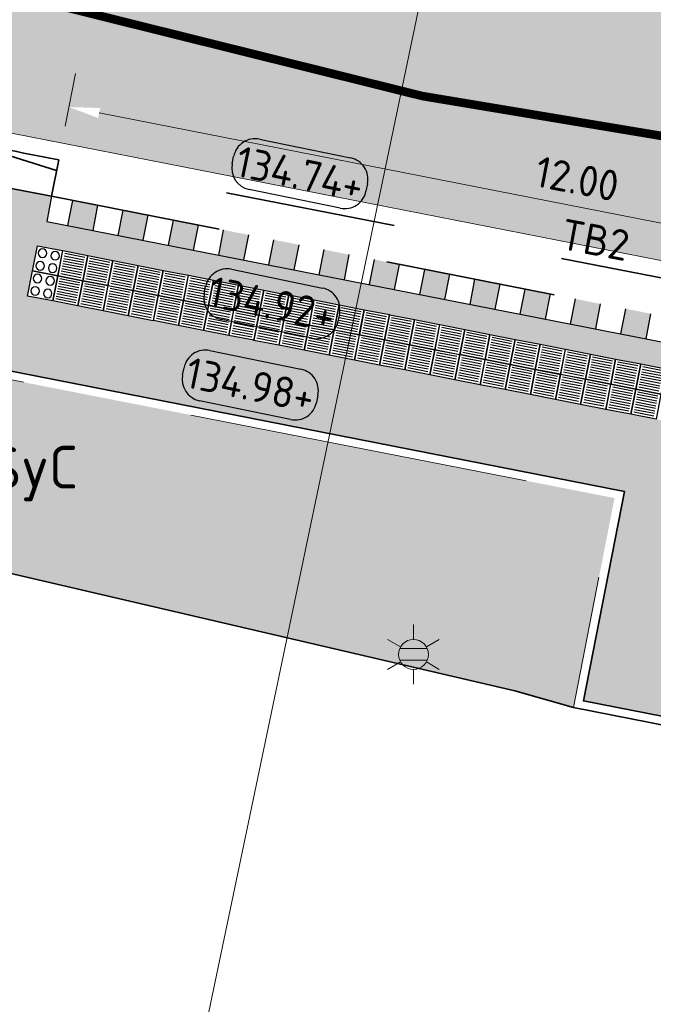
# Model space of a CAD drawing. Header units: metres. Extents: x 191748 to 192615, y 309710 to 310028.
# Tile 44 of 76: x 192114 to 192122, y 309798 to 309809. Entities that reach past the tile are written whole.
import ezdxf
from ezdxf.enums import TextEntityAlignment as Align

# ---------------------------------------------------------------- set-up
doc = ezdxf.new("R2010")
doc.units = ezdxf.units.M
for name, pattern in [('VH-BUSHALTEBAND-SO', [4, 2, -2]), ('VH-OPSLUITBAND-SO', [10, 4, -2, 2, -2]), ('VH-OPSLUITBAND_100X200', [16, 8, -2, 4, -2]), ('VW-1-1_STREEP', [2, 1, -1]), ('VW-11_STREEP', [2, 1, -1])]:
    doc.linetypes.add(name, pattern=pattern)
for name, color, linetype, lineweight in [('B-ME-IE-MEUBILAIR_WEGMEUBILAIR_LICHTMAST-S', 7, 'Continuous', 13), ('N-WE-GR-BEPLANTING-A', 92, 'Continuous', 9), ('N-WE-IE-MEUBILAIR-S-200', 7, 'Continuous', 25), ('N-WE-VH-KANTLAAG 2 STREKS-G', 170, 'Continuous', 18), ('N-WE-VH-KANTOPSLUITING_BUSHALTEBAND-G', 30, 'VH-BUSHALTEBAND-SO', 35), ('N-WE-VH-KANTOPSLUITING_OPSLUITBAND_80X200 VOORKANT-G', 1, 'Continuous', 35), ('N-WE-VH-KANTOPSLUITING_OPSLUITBAND_80X200-G', 5, 'VH-OPSLUITBAND-SO', 18), ('N-WE-VH-KANTOPSLUITING_TEKST-T', 7, 'VH-OPSLUITBAND_100X200', 35), ('N-WE-VH-KANTVERHARDING-G', 5, 'Continuous', 35), ('N-WE-VH-OPENVERHARDING_STRAATBAKSTEEN_ROOD-A', 13, 'Continuous', 9), ('N-WE-VH-VERHARDING_ASFALT-A', 253, 'Continuous', 9), ('N-WE-VH-VERKEERSTEGEL-S', 6, 'Continuous', 25), ('X-XX-AL-DWARSPROFIEL-S-200', 3, 'Continuous', 18), ('X-XX-AL-HOOGTELABEL-S', 7, 'Continuous', 25), ('X-XX-AL-MAATVOERING-M', 6, 'Continuous', 18)]:
    doc.layers.add(name, color=color, linetype=linetype, lineweight=lineweight)
for name, color, linetype, lineweight, true_color in [('N-WE-GR-BEPLANTING-T', 7, 'Continuous', 9, 0x224517), ('N-WE-VH-GESLOTENVERHARDING_ASFALT_COATING_ROOD-A', 7, 'Continuous', 9, 0xf2beba), ('N-WE-VW-MARKERING_LANGS_STREEP_11-G', 7, 'VW-11_STREEP', 13, 0xf7f7f7)]:
    doc.layers.add(name, color=color, linetype=linetype, lineweight=lineweight, true_color=true_color)
doc.styles.add('NLCS-ISO', font='NLCS-ISO.ttf')
doc.styles.add('NLCS-ISO-ANNOTATIVE-T18', font='NLCS-ISO.ttf', dxfattribs={"height": 1.8})
doc.styles.add('NLCS-ISO-M200-T18', font='NLCS-ISO.ttf', dxfattribs={"height": 0.36})
doc.styles.add('NLCS-ISO-M200-T25', font='NLCS-ISO.ttf', dxfattribs={"height": 0.5})
doc.styles.get("Standard").update_dxf_attribs({"font": 'arial.ttf'})
doc.dimstyles.new('NLCS-M200-T18-PIJL_L2_H2', dxfattribs={"dimscale": 0.2, "dimtxt": 2.5, "dimasz": 1.8, "dimexe": 2, "dimexo": 2, "dimgap": 0.7, "dimtad": 1, "dimzin": 0, "dimdsep": 46, "dimtxsty": 'NLCS-ISO-M200-T18', "dimcen": 0, "dimdle": 2, "dimclrd": 256, "dimclre": 256, "dimclrt": 7, "dimazin": 0, "dimtfac": 1, "dimtdec": 3, "dimtofl": 0, "dimtmove": 0, "dimatfit": 3, "dimfxl": 2, "dimfxlon": 1, "dimtfillclr": 256, "dimtolj": 1, "dimtzin": 0, "dimlwd": -1, "dimlwe": -1, "dimarcsym": 0})

# ---------------------------------------------------------------- blocks, each defined once
blk = doc.blocks.new('*U85')
blk.add_line((52.978, 0), (-76.754, 0))
for tag, p in [('A500', (-74.254, 6.5)), ('B500', (50.478, 6.5))]:
    blk.add_attdef(tag, text='', height=3.5, rotation=0).set_placement(p, align=Align.CENTER)
blk = doc.blocks.new('*D122')
at = {"layer": 'defpoints', "color": 0, "transparency": 16777216}
for p in [(192114.688, 309807.846), (192126.587, 309806.155), (192126.467, 309805.538)]:
    blk.add_point(p, dxfattribs=at)
at = {"layer": 'X-XX-AL-MAATVOERING-M', "transparency": 16777216}
for p, q in [((192114.765, 309808.238), (192114.886, 309808.855)), ((192115.162, 309808.394), (192126.234, 309806.224)), ((192126.543, 309805.93), (192126.664, 309806.547))]:
    blk.add_line(p, q, dxfattribs=at)
for points in [[(192115.174, 309808.452), (192115.15, 309808.335), (192114.809, 309808.463)], [(192126.246, 309806.283), (192126.223, 309806.165), (192126.587, 309806.155)]]:
    blk.add_solid(points, dxfattribs=at)
at = {"layer": 'X-XX-AL-MAATVOERING-M', "color": 7, "transparency": 16777216, "insert": (192120.76, 309807.623), "char_height": 0.36, "attachment_point": 5, "rotation": 348.9137, "style": 'NLCS-ISO-M200-T18'}
blk.add_mtext('\\A1;12.00', dxfattribs=at)
blk = doc.blocks.new('TEKST TB')
at = {"layer": 'N-WE-VH-KANTOPSLUITING_TEKST-T', "style": 'NLCS-ISO'}
blk.add_attdef('TEKST_TROTTOIRBANDEN', text='', height=0.36, rotation=0.3407, dxfattribs=at).set_placement((0, 0), align=Align.BOTTOM_CENTER)
blk = doc.blocks.new('SAL-HOOGTE-WEGPEIL-200-SO')
for p, q in [((-0.545, 0.302), (0.545, 0.302)), ((-0.8, -0.043), (-0.8, 0.043)), ((0.8, 0.047), (0.8, -0.043)), ((0.545, -0.298), (-0.545, -0.298))]:
    blk.add_line(p, q)
for centre, start, end in [((-0.545, 0.047), 90, 180), ((0.545, 0.047), 360, 90), ((-0.545, -0.043), 180, 270), ((0.545, -0.043), 270, 0)]:
    blk.add_arc(centre, 0.255, start, end)
at = {"style": 'NLCS-ISO'}
blk.add_attdef('HOOGTE', text='', height=0.36, dxfattribs=at).set_placement((0, 0.002), align=Align.MIDDLE_CENTER)
blk = doc.blocks.new('B-SIE-WEG_LICHTMAST-SO')
at = {"color": 0, "linetype": 'ByBlock', "lineweight": -2}
for points in [[(0, 0.875), (0, 1.75)], [(-0.758, 0.437), (-1.516, 0.875)], [(0.758, 0.437), (1.516, 0.875)], [(-0.804, 0.346), (0.804, 0.346)], [(-0.758, -0.438), (-1.516, -0.875)], [(-0.804, -0.346), (0.804, -0.346)], [(0.758, -0.438), (1.516, -0.875)], [(0, -0.875), (0, -1.75)]]:
    blk.add_lwpolyline(points, dxfattribs=at)
blk.add_circle((0, 0), 0.875, dxfattribs=at)
at = {"color": 0, "linetype": 'ByBlock', "lineweight": -2, "style": 'NLCS-ISO-ANNOTATIVE-T18'}
blk.add_attdef('SYMBOOL', (2.5, -2.5), '', height=1.8, dxfattribs=at)
blk = doc.blocks.new('SVH-VERKEERSTEGEL_300X300_GELEIDETEGEL')
at = {"flags": 128}
for points in [[(0.12, -0.03), (-0.12, -0.03)], [(0.12, -0.06), (-0.12, -0.06)], [(0.12, -0.09), (-0.12, -0.09)], [(0.12, -0.12), (-0.12, -0.12)], [(0.12, -0.15), (-0.12, -0.15)], [(0.12, -0.18), (-0.12, -0.18)], [(0.12, -0.21), (-0.12, -0.21)], [(0.12, -0.24), (-0.12, -0.24)], [(0.12, -0.27), (-0.12, -0.27)]]:
    blk.add_lwpolyline(points, dxfattribs=at)
blk.add_3dface([(-0.15, -0.3), (0.15, -0.3), (0.15, 0), (-0.15, 0)])
blk = doc.blocks.new('SVH-VERKEERSTEGEL_300X300_NOPPENTEGEL')
for centre in [(-0.075, -0.075), (0.075, -0.075), (-0.075, -0.225), (0.075, -0.225)]:
    blk.add_circle(centre, 0.05)
blk.add_3dface([(-0.15, -0.3), (0.15, -0.3), (0.15, 0), (-0.15, 0)])

msp = doc.modelspace()

# ---------------------------------------------------------------- hatches: boundary and pattern name
at = {"layer": 'N-WE-GR-BEPLANTING-A'}
h = msp.add_hatch(dxfattribs=at)
h.set_pattern_fill('AGR-BEPLANTING_SOORT_02', color=256, scale=0.04, pattern_type=2)
h.set_pattern_definition([(60, (192108.2448, 309806.69641), (-0.0866026, 0.1499999), [0.0577352, -0.11547]), (60, (192108.2448, 309806.79641), (-0.0866026, 0.1499999), [0.0577352, -0.11547]), (300, (192108.2448, 309806.79641), (0.173205, 1e-07), [0.0577352, -0.11547])])
edge = h.paths.add_edge_path()
edge.add_line((192128.66, 309799.939), (192146.557, 309802.175))
edge.add_arc((192142.768, 309904.204), 102.1, 269.10176, 272.12629, ccw=False)
edge.add_arc((192141.985, 309854.211), 52.1, 267.2818, 269.1018, ccw=False)
edge.add_arc((192146.016, 309939.115), 137.1, 262.40466, 267.28178, ccw=False)
edge.add_line((192127.894, 309803.218), (192127.292, 309800.143))
edge.add_line((192127.292, 309800.143), (192128.66, 309799.939))
edge = h.paths.add_edge_path()
edge.add_line((192107.655, 309804.998), (192108.929, 309804.288))
edge.add_line((192108.929, 309804.288), (192109.903, 309803.99))
edge.add_line((192109.903, 309803.99), (192114.865, 309802.831))
edge.add_line((192114.865, 309802.831), (192120.032, 309801.63))
edge.add_line((192120.032, 309801.63), (192120.717, 309801.432))
edge.add_line((192120.717, 309801.432), (192121.198, 309803.885))
edge.add_line((192121.198, 309803.885), (192111.917, 309805.704))
edge.add_arc((192146.016, 309939.115), 137.7, 254.0798, 255.66271, ccw=False)
edge.add_line((192108.245, 309806.696), (192107.751, 309804.971))
edge.add_line((192107.751, 309804.971), (192107.655, 309804.998))
at = {"layer": 'N-WE-IE-MEUBILAIR-S-200'}
h = msp.add_hatch(color=256, dxfattribs=at)
h.dxf.hatch_style = 1
h.paths.add_polyline_path([(192115.144, 309807.313), (192114.85, 309807.371), (192114.792, 309807.076), (192115.086, 309807.019)])
h = msp.add_hatch(color=256, dxfattribs=at)
h.dxf.hatch_style = 1
h.paths.add_polyline_path([(192115.733, 309807.198), (192115.438, 309807.255), (192115.381, 309806.961), (192115.675, 309806.903)])
h = msp.add_hatch(color=256, dxfattribs=at)
h.dxf.hatch_style = 1
h.paths.add_polyline_path([(192116.322, 309807.082), (192116.027, 309807.14), (192115.969, 309806.846), (192116.264, 309806.788)])
h = msp.add_hatch(color=256, dxfattribs=at)
h.dxf.hatch_style = 1
h.paths.add_polyline_path([(192116.91, 309806.967), (192116.616, 309807.025), (192116.558, 309806.73), (192116.853, 309806.673)])
h = msp.add_hatch(color=256, dxfattribs=at)
h.dxf.hatch_style = 1
h.paths.add_polyline_path([(192117.499, 309806.852), (192117.205, 309806.909), (192117.147, 309806.615), (192117.441, 309806.557)])
h = msp.add_hatch(color=256, dxfattribs=at)
h.dxf.hatch_style = 1
h.paths.add_polyline_path([(192118.088, 309806.736), (192117.794, 309806.794), (192117.736, 309806.5), (192118.03, 309806.442)])
h = msp.add_hatch(color=256, dxfattribs=at)
h.dxf.hatch_style = 1
h.paths.add_polyline_path([(192118.677, 309806.621), (192118.382, 309806.679), (192118.325, 309806.384), (192118.619, 309806.326)])
h = msp.add_hatch(color=256, dxfattribs=at)
h.dxf.hatch_style = 1
h.paths.add_polyline_path([(192119.266, 309806.506), (192118.971, 309806.563), (192118.913, 309806.269), (192119.208, 309806.211)])
h = msp.add_hatch(color=256, dxfattribs=at)
h.dxf.hatch_style = 1
h.paths.add_polyline_path([(192119.854, 309806.39), (192119.56, 309806.448), (192119.502, 309806.153), (192119.797, 309806.096)])
h = msp.add_hatch(color=256, dxfattribs=at)
h.dxf.hatch_style = 1
h.paths.add_polyline_path([(192120.443, 309806.275), (192120.149, 309806.332), (192120.091, 309806.038), (192120.385, 309805.98)])
h = msp.add_hatch(color=256, dxfattribs=at)
h.dxf.hatch_style = 1
h.paths.add_polyline_path([(192121.032, 309806.159), (192120.738, 309806.217), (192120.68, 309805.923), (192120.974, 309805.865)])
h = msp.add_hatch(color=256, dxfattribs=at)
h.dxf.hatch_style = 1
h.paths.add_polyline_path([(192121.621, 309806.044), (192121.326, 309806.102), (192121.269, 309805.807), (192121.563, 309805.75)])
at = {"layer": 'N-WE-VH-GESLOTENVERHARDING_ASFALT_COATING_ROOD-A'}
h = msp.add_hatch(color=256, dxfattribs=at)
h.dxf.hatch_style = 1
edge = h.paths.add_edge_path()
edge.add_line((192051.077, 309808.42), (192057.081, 309758.809))
edge.add_line((192057.081, 309758.809), (192058.565, 309759.03))
edge.add_line((192058.565, 309759.03), (192052.556, 309808.686))
edge.add_arc((192068.738, 309810.645), 16.3, 172.7372, 186.9001, ccw=False)
edge.add_arc((192042.946, 309813.932), 9.7, 352.7372, 353.5587)
edge.add_arc((192068.743, 309810.639), 16.307, 122.8539, 172.2315, ccw=False)
edge.add_arc((192069.418, 309809.214), 17.871, 94.6804, 122.1924, ccw=False)
edge.add_arc((192068.807, 309807.063), 19.981, 86.8557, 92.4307, ccw=False)
edge.add_arc((192068.725, 309810.757), 16.3, 69.284, 85.8548, ccw=False)
edge.add_line((192074.49, 309826.003), (192099.641, 309816.491))
edge.add_arc((192146.016, 309939.115), 131.1, 249.28399, 267.2877)
edge.add_line((192139.812, 309808.162), (192141.248, 309808.116))
edge.add_arc((192142.768, 309904.204), 96.1, 269.09368, 300.03446)
edge.add_line((192190.869, 309821.008), (192194.57, 309823.091))
edge.add_line((192194.57, 309823.091), (192208.723, 309831.276))
edge.add_arc((192084.121, 310046.741), 248.9, 300.04045, 303.12843)
edge.add_arc((192208.29, 309856.473), 21.7, 303.1284, 319.3354)
edge.add_line((192224.75, 309842.333), (192225.649, 309843.379))
edge.add_arc((192239.53, 309831.455), 18.3, 125.1354, 139.3354, ccw=False)
edge.add_line((192228.998, 309846.42), (192235.16, 309850.757))
edge.add_line((192235.16, 309850.757), (192236.487, 309851.77))
edge.add_arc((192229.127, 309861.017), 11.818, 308.518, 324.8071)
edge.add_line((192238.785, 309854.206), (192239.331, 309854.955))
edge.add_arc((192239.756, 309855.102), 0.45, 142.4943, 199.0614, ccw=False)
edge.add_arc((192266.609, 309834.492), 34.3, 127.17, 142.4943, ccw=False)
edge.add_line((192245.886, 309861.824), (192247.005, 309862.638))
edge.add_line((192247.005, 309862.638), (192247.855, 309863.23))
edge.add_line((192247.855, 309863.23), (192254.056, 309867.549))
edge.add_line((192254.056, 309867.549), (192254.17, 309867.385))
edge.add_line((192254.17, 309867.385), (192255.709, 309868.457))
edge.add_line((192255.709, 309868.457), (192254.566, 309870.098))
edge.add_line((192254.566, 309870.098), (192247.473, 309865.157))
edge.add_line((192247.473, 309865.157), (192247.587, 309864.993))
edge.add_line((192247.587, 309864.993), (192246.09, 309863.951))
edge.add_arc((192266.609, 309834.492), 35.9, 124.8586, 145.9196)
edge.add_arc((192228.427, 309860.325), 10.2, 305.1354, 325.9196, ccw=False)
edge.add_line((192234.297, 309851.983), (192228.135, 309847.647))
edge.add_arc((192239.53, 309831.455), 19.8, 125.1354, 139.3354)
edge.add_line((192224.511, 309844.357), (192223.612, 309843.31))
edge.add_arc((192208.29, 309856.473), 20.2, 303.1284, 319.3354, ccw=False)
edge.add_arc((192084.121, 310046.741), 247.4, 300.04045, 303.12843, ccw=False)
edge.add_line((192207.972, 309832.574), (192193.827, 309824.394))
edge.add_line((192193.827, 309824.394), (192190.125, 309822.311))
edge.add_arc((192142.768, 309904.204), 94.6, 295.48448, 300.03974, ccw=False)
edge.add_line((192183.472, 309818.809), (192183.019, 309818.594))
edge.add_arc((192142.768, 309904.204), 94.6, 287.24802, 295.18112, ccw=False)
edge.add_line((192170.818, 309813.859), (192159.143, 309811.032))
edge.add_arc((192142.768, 309904.204), 94.6, 269.09854, 279.96746, ccw=False)
edge.add_arc((192141.985, 309854.211), 44.6, 267.2784, 269.0949, ccw=False)
edge.add_arc((192146.016, 309939.115), 129.6, 249.28399, 267.28061, ccw=False)
edge.add_line((192100.171, 309817.894), (192075.021, 309827.406))
edge.add_arc((192068.725, 309810.757), 17.8, 69.284, 123.0926)
edge.add_arc((192054.529, 309832.539), 8.2, 292.5779, 303.0926, ccw=False)
edge.add_arc((192068.725, 309810.757), 18, 127.8613, 168.1941)
edge.add_arc((192042.92, 309813.942), 8.2, -7.0373, 3.4774, ccw=False)
edge.add_arc((192068.725, 309810.757), 17.8, 172.9628, 187.5439)
edge.add_line((192051.079, 309808.42), (192051.077, 309808.42))
h = msp.add_hatch(color=256, dxfattribs=at)
h.dxf.hatch_style = 1
edge = h.paths.add_edge_path()
edge.add_arc((192244.024, 309849.036), 0.45, 230.4225, 287.3484)
edge.add_arc((192233.69, 309881.27), 34.3, 287.771, 307.17)
edge.add_arc((192233.69, 309881.27), 34.3, 307.17, 315.9919)
edge.add_arc((192266.849, 309849.244), 11.8, 120.7355, 136.0055, ccw=False)
edge.add_line((192260.818, 309859.386), (192261.678, 309859.897))
edge.add_line((192261.678, 309859.897), (192261.575, 309860.069))
edge.add_line((192261.575, 309860.069), (192270.857, 309865.588))
edge.add_line((192270.857, 309865.588), (192271.624, 309864.299))
edge.add_line((192271.624, 309864.299), (192262.946, 309859.139))
edge.add_arc((192268.057, 309850.544), 10, 120.7355, 138.2014)
edge.add_arc((192233.69, 309881.27), 36.1, 289.3638, 318.2014, ccw=False)
edge.add_line((192245.659, 309847.212), (192245.596, 309847.402))
edge.add_line((192245.596, 309847.402), (192244.648, 309847.083))
edge.add_arc((192233.684, 309881.291), 35.922, 284.3695, 287.7706, ccw=False)
edge.add_arc((192245.13, 309836.612), 10.2, 104.3695, 123.94)
edge.add_arc((192258.139, 309817.282), 33.5, 123.94, 125.1354)
edge.add_line((192238.86, 309844.678), (192233.058, 309840.595))
edge.add_arc((192221.663, 309856.788), 19.8, 291.263, 305.1354, ccw=False)
edge.add_line((192228.843, 309838.336), (192227.059, 309837.641))
edge.add_arc((192234.384, 309818.816), 20.2, 111.263, 123.3955)
edge.add_line((192223.266, 309835.681), (192220.685, 309834.002))
edge.add_line((192220.685, 309834.002), (192219.843, 309833.464))
edge.add_arc((192084.121, 310046.741), 252.8, 300.04045, 302.47111, ccw=False)
edge.add_line((192210.675, 309827.899), (192196.531, 309819.72))
edge.add_line((192196.531, 309819.72), (192192.83, 309817.637))
edge.add_arc((192142.768, 309904.204), 100, 298.66235, 300.04045, ccw=False)
edge.add_line((192190.733, 309816.458), (192190.637, 309816.634))
edge.add_arc((192142.769, 309904.203), 99.798, 269.10162, 298.66272, ccw=False)
edge.add_arc((192141.985, 309854.211), 49.8, 267.2818, 269.1018, ccw=False)
edge.add_arc((192146.016, 309939.115), 134.8, 262.09822, 267.28178, ccw=False)
edge.add_line((192127.484, 309805.595), (192126.5, 309805.735))
edge.add_line((192126.5, 309805.735), (192113.751, 309808.233))
edge.add_arc((192146.016, 309939.115), 134.8, 255.72876, 256.15163, ccw=False)
edge.add_arc((192146.016, 309939.115), 134.8, 249.28399, 255.72876, ccw=False)
edge.add_line((192098.332, 309813.03), (192078.806, 309820.415))
edge.add_line((192078.806, 309820.415), (192078.203, 309820.643))
edge.add_arc((192072.685, 309806.051), 15.6, 69.284, 186.6212)
edge.add_line((192057.189, 309804.253), (192058.171, 309795.795))
edge.add_line((192058.171, 309795.795), (192059.856, 309781.274))
edge.add_arc((192556.72, 309838.949), 500.2, 186.62117, 188.21936)
edge.add_line((192061.658, 309767.439), (192062.842, 309759.668))
edge.add_line((192062.842, 309759.668), (192061.298, 309759.437))
edge.add_line((192061.298, 309759.437), (192060.173, 309767.225))
edge.add_arc((192556.72, 309838.949), 501.7, 186.62117, 188.21936, ccw=False)
edge.add_line((192058.366, 309781.101), (192056.681, 309795.623))
edge.add_line((192056.681, 309795.623), (192055.699, 309804.08))
edge.add_arc((192072.685, 309806.051), 17.1, 69.284, 186.6212, ccw=False)
edge.add_line((192078.734, 309822.046), (192079.337, 309821.818))
edge.add_line((192079.337, 309821.818), (192080.191, 309821.495))
edge.add_line((192080.191, 309821.495), (192098.863, 309814.433))
edge.add_arc((192146.016, 309939.115), 133.3, 249.28399, 256.13562)
edge.add_arc((192146.016, 309939.115), 133.3, 256.13562, 261.69136)
edge.add_arc((192146.016, 309939.115), 133.3, 261.69136, 267.28178)
edge.add_arc((192141.985, 309854.211), 48.3, 267.2818, 269.1018)
edge.add_arc((192142.768, 309904.204), 98.3, 269.10176, 300.04626)
edge.add_line((192191.987, 309819.114), (192195.688, 309821.196))
edge.add_line((192195.688, 309821.196), (192209.824, 309829.371))
edge.add_arc((192084.121, 310046.741), 251.1, 300.04045, 303.19854)
edge.add_arc((192233.49, 309818.468), 21.7, 111.263, 123.1985, ccw=False)
edge.add_line((192225.621, 309838.691), (192228.299, 309839.733))
edge.add_arc((192221.663, 309856.788), 18.3, 291.263, 305.1354)
edge.add_line((192232.195, 309841.822), (192237.996, 309845.905))
edge.add_arc((192258.139, 309817.282), 35, 123.94, 125.1354, ccw=False)
edge.add_line((192238.598, 309846.319), (192239.785, 309847.083))
edge.add_arc((192246.078, 309836.866), 12, 105.5882, 121.6285, ccw=False)
edge.add_line((192242.853, 309848.424), (192243.738, 309848.689))
at = {"layer": 'N-WE-VH-OPENVERHARDING_STRAATBAKSTEEN_ROOD-A'}
h = msp.add_hatch(dxfattribs=at)
h.set_pattern_fill('AVH-SBS_WAALFORMAAT_HALFST', color=256, scale=2, angle=90, pattern_type=2)
h.set_pattern_definition([(78.91374, (192121.26869, 309805.80732), (-0.0981339, 0.01922866), []), (168.9137, (192121.3456, 309806.19986), (-0.076915, -0.392536), [0.1, -0.1]), (168.9137, (192121.209, 309806.02282), (-0.076915, -0.392536), [0.1, -0.1]), (78.9137, (192121.25808, 309806.0132), (-0.1962678, 0.0384573), [0, -0.4, 0, 0, 0]), (78.9137, (192121.1984, 309806.2287), (-0.1962678, 0.0384573), [0, -0.4, 0, 0, 0])])
h.paths.add_polyline_path([(192126.216, 309804.532), (192126.1, 309803.943), (192115.796, 309805.962), (192114.324, 309806.251), (192114.439, 309806.84)])
edge = h.paths.add_edge_path()
edge.add_line((192127.814, 309803.329), (192128.054, 309805.114))
edge.add_arc((192146.254, 309941.68), 137.774, 262.14667, 262.40878, ccw=False)
edge.add_line((192127.429, 309805.199), (192127.397, 309804.966))
edge.add_line((192127.397, 309804.966), (192126.383, 309805.111))
edge.add_line((192126.383, 309805.111), (192126.331, 309805.121))
edge.add_line((192126.331, 309805.121), (192126.274, 309804.827))
edge.add_line((192126.274, 309804.827), (192114.547, 309807.124))
edge.add_line((192114.547, 309807.124), (192114.604, 309807.419))
edge.add_line((192114.604, 309807.419), (192113.623, 309807.611))
edge.add_line((192113.623, 309807.611), (192113.664, 309807.825))
edge.add_line((192113.664, 309807.825), (192113.656, 309807.845))
edge.add_arc((192138.509, 309910.838), 105.949, 253.73571, 256.43305, ccw=False)
edge.add_line((192108.836, 309809.128), (192108.176, 309806.82))
edge.add_arc((192146.016, 309939.115), 137.6, 254.03819, 255.66153)
edge.add_line((192111.939, 309805.801), (192121.315, 309803.964))
edge.add_line((192121.315, 309803.964), (192120.834, 309801.511))
edge.add_line((192120.834, 309801.511), (192127.213, 309800.261))
edge.add_line((192127.213, 309800.261), (192127.814, 309803.329))
at = {"layer": 'N-WE-VH-VERHARDING_ASFALT-A'}
h = msp.add_hatch(color=256, dxfattribs=at)
h.dxf.hatch_style = 1
h.paths.add_polyline_path([(192191.979, 309819.109), (192195.68, 309821.191), (192194.578, 309823.096), (192190.877, 309821.013, -0.034904), (192178.837, 309815.13, -0.100441), (192141.262, 309808.116, -0.007941), (192139.798, 309808.162, -0.078692), (192099.641, 309816.491), (192081.175, 309823.475), (192080.957, 309823.557), (192080.186, 309821.497), (192095.353, 309815.761), (192098.863, 309814.433, 0.078692), (192139.694, 309805.965, 0.007941), (192141.227, 309805.916, 0.019174), (192148.762, 309806.087, 0.116345)])

# ---------------------------------------------------------------- linework, layer by layer
at = {"layer": 'N-WE-IE-MEUBILAIR-S-200'}
for points in [[(192114.604, 309807.419), (192114.547, 309807.124), (192126.274, 309804.827), (192126.331, 309805.121)], [(192114.85, 309807.371), (192114.792, 309807.076)], [(192115.144, 309807.313), (192115.086, 309807.019)], [(192115.438, 309807.255), (192115.381, 309806.961)], [(192115.733, 309807.198), (192115.675, 309806.903)], [(192116.027, 309807.14), (192115.969, 309806.846)], [(192116.322, 309807.082), (192116.264, 309806.788)], [(192116.616, 309807.025), (192116.558, 309806.73)], [(192116.91, 309806.967), (192116.853, 309806.673)], [(192117.205, 309806.909), (192117.147, 309806.615)], [(192117.499, 309806.852), (192117.441, 309806.557)], [(192117.794, 309806.794), (192117.736, 309806.5)], [(192118.088, 309806.736), (192118.03, 309806.442)], [(192118.382, 309806.679), (192118.325, 309806.384)], [(192118.677, 309806.621), (192118.619, 309806.326)], [(192118.971, 309806.563), (192118.913, 309806.269)], [(192119.266, 309806.506), (192119.208, 309806.211)], [(192119.56, 309806.448), (192119.502, 309806.153)], [(192119.854, 309806.39), (192119.797, 309806.096)], [(192120.149, 309806.332), (192120.091, 309806.038)], [(192120.443, 309806.275), (192120.385, 309805.98)], [(192120.738, 309806.217), (192120.68, 309805.923)], [(192121.032, 309806.159), (192120.974, 309805.865)], [(192121.326, 309806.102), (192121.269, 309805.807)], [(192121.621, 309806.044), (192121.563, 309805.75)]]:
    msp.add_lwpolyline(points, dxfattribs=at)
at = {"layer": 'N-WE-VH-KANTLAAG 2 STREKS-G'}
msp.add_lwpolyline([(192190.733, 309816.458), (192190.637, 309816.634, -0.110257), (192148.853, 309804.59, -0.019174), (192141.204, 309804.417, -0.007941), (192139.623, 309804.467, -0.022621), (192127.484, 309805.595, -0.001843), (192126.5, 309805.735), (192113.751, 309808.233, -0.001845), (192112.786, 309808.475, -0.028128), (192098.332, 309813.03), (192094.822, 309814.358), (192078.806, 309820.415), (192078.203, 309820.643, 0.561961), (192057.189, 309804.253), (192058.171, 309795.795), (192058.369, 309795.819)], format="xyb", dxfattribs=at)
at = {"layer": 'N-WE-VH-KANTOPSLUITING_BUSHALTEBAND-G', "linetype": 'ByBlock'}
msp.add_lwpolyline([(192114.664, 309807.722), (192113.703, 309808.019)], dxfattribs=at)
for points in [[(192114.688, 309807.846, -0.001852), (192113.707, 309808.038, -0.001852)], [(192114.604, 309807.419, -0.001843), (192113.621, 309807.612, -0.001852)]]:
    msp.add_lwpolyline(points, format="xyb", dxfattribs=at)
at = {"layer": 'N-WE-VH-KANTOPSLUITING_BUSHALTEBAND-G'}
msp.add_lwpolyline([(192126.467, 309805.538), (192114.688, 309807.846), (192114.604, 309807.419), (192126.383, 309805.111)], dxfattribs=at)
at = {"layer": 'N-WE-VH-KANTOPSLUITING_OPSLUITBAND_80X200 VOORKANT-G'}
msp.add_lwpolyline([(192196.124, 309812.997), (192189.277, 309813.424, -0.103478), (192148.987, 309802.394, -0.019174), (192141.169, 309802.217, -0.007941), (192139.519, 309802.269, -0.021455), (192127.814, 309803.329), (192127.213, 309800.261), (192120.834, 309801.511), (192121.315, 309803.964), (192111.939, 309805.801, -0.007083), (192108.176, 309806.82), (192107.655, 309804.998), (192107.751, 309804.971)], format="xyb", dxfattribs=at)
at = {"layer": 'N-WE-VH-KANTOPSLUITING_OPSLUITBAND_80X200-G', "flags": 128}
msp.add_lwpolyline([(192107.751, 309804.971), (192108.245, 309806.696, 0.006907), (192111.917, 309805.704), (192121.198, 309803.885), (192120.717, 309801.432), (192127.292, 309800.143), (192127.894, 309803.218, 0.021284), (192139.514, 309802.169, 0.007941), (192141.168, 309802.117, 0.019174), (192148.994, 309802.294, 0.10341), (192189.298, 309813.323), (192196.118, 309812.897)], format="xyb", dxfattribs=at)
at = {"layer": 'N-WE-VH-KANTVERHARDING-G'}
msp.add_lwpolyline([(192146.565, 309802.175), (192146.207, 309802.131), (192128.66, 309799.939), (192127.292, 309800.143), (192120.717, 309801.432), (192120.032, 309801.63), (192109.698, 309804.032), (192109.698, 309804.032), (192108.929, 309804.288), (192107.655, 309804.998), (192104.57, 309806.66), (192100.212, 309808.995), (192099.246, 309809.451)], dxfattribs=at)
at = {"layer": 'N-WE-VW-MARKERING_LANGS_STREEP_11-G', "linetype": 'VW-1-1_STREEP', "ltscale": 5, "flags": 128}
for points in [[(192067.959, 309827.026, 0.1, 0.1, -0.025302), (192069.618, 309827.021, 0.1, 0.1, -0.077122), (192074.539, 309825.984, 0.1, 0.1, 0), (192081.175, 309823.475, 0.1, 0.1, 0), (192099.641, 309816.491, 0.1, 0.1, 0.078692), (192139.798, 309808.162, 0.1, 0.1, 0.007941), (192141.262, 309808.116, 0.1, 0.1, 0.100441), (192178.837, 309815.13, 0.1, 0.1, 0.034904), (192190.877, 309821.013, 0.1, 0.1, 0), (192194.578, 309823.096, 0.1, 0.1, 0), (192208.723, 309831.276, 0.1, 0.1, 0.013475), (192220.149, 309838.301, 0.1, 0.1, 0.070835), (192224.75, 309842.333, 0.1, 0.1, 0), (192225.649, 309843.379, 0.1, 0.1, -0.062039), (192228.998, 309846.42, 0.1, 0.1, 0), (192234.773, 309850.484, 0.1, 0.1, 0.015303), (192236.487, 309851.77, 0, 0, 0)], [(192069.253, 309822.804, 0.1, 0.1, -0.141841), (192078.734, 309822.046, 0.1, 0.1, 0), (192095.353, 309815.761, 0.1, 0.1, 0), (192098.863, 309814.433, 0.1, 0.1, 0.078692), (192139.694, 309805.965, 0.1, 0.1, 0.007941), (192141.227, 309805.916, 0.1, 0.1, 0.019174), (192148.762, 309806.087, 0.1, 0.1, 0.116345), (192191.979, 309819.109, 0.1, 0.1, 0), (192195.68, 309821.191, 0.1, 0.1, 0), (192209.824, 309829.371, 0.1, 0.1, 0.013781), (192221.609, 309836.626, 0.1, 0.1, -0.052126), (192225.621, 309838.691, 0.1, 0.1, 0), (192228.299, 309839.733, 0.1, 0.1, 0.060604), (192232.195, 309841.822, 0.1, 0.1, 0), (192237.996, 309845.905, 0.1, 0.1, -0.015303), (192239.785, 309847.083, 0, 0, 0)]]:
    msp.add_lwpolyline(points, format="xyseb", dxfattribs=at)

# ---------------------------------------------------------------- block references
at = {"layer": 'B-ME-IE-MEUBILAIR_WEGMEUBILAIR_LICHTMAST-S', "xscale": 0.2, "yscale": 0.2, "zscale": 0.2}
msp.add_blockref('B-SIE-WEG_LICHTMAST-SO', (192118.843, 309802.055), dxfattribs=at)
at = {"layer": 'N-WE-VH-KANTOPSLUITING_TEKST-T', "rotation": 348.9137438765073}
msp.add_blockref('TEKST TB', (192120.917, 309806.625), dxfattribs=at).add_auto_attribs({'TEKST_TROTTOIRBANDEN': 'TB2'})
at = {"layer": 'N-WE-VH-VERKEERSTEGEL-S', "xscale": -1}
for name, p, rotation in [('SVH-VERKEERSTEGEL_300X300_NOPPENTEGEL', (192114.705, 309806.635), 258.9137438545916), ('SVH-VERKEERSTEGEL_300X300_GELEIDETEGEL', (192114.824, 309806.459), 168.9137438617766), ('SVH-VERKEERSTEGEL_300X300_GELEIDETEGEL', (192115.118, 309806.401), 168.9137438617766), ('SVH-VERKEERSTEGEL_300X300_GELEIDETEGEL', (192115.412, 309806.343), 168.9137438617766), ('SVH-VERKEERSTEGEL_300X300_GELEIDETEGEL', (192115.707, 309806.286), 168.9137438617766), ('SVH-VERKEERSTEGEL_300X300_NOPPENTEGEL', (192114.647, 309806.34), 258.9137438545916), ('SVH-VERKEERSTEGEL_300X300_GELEIDETEGEL', (192114.766, 309806.164), 168.9137438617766), ('SVH-VERKEERSTEGEL_300X300_GELEIDETEGEL', (192116.001, 309806.228), 168.9137438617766), ('SVH-VERKEERSTEGEL_300X300_GELEIDETEGEL', (192116.296, 309806.17), 168.9137438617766), ('SVH-VERKEERSTEGEL_300X300_GELEIDETEGEL', (192115.06, 309806.107), 168.9137438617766), ('SVH-VERKEERSTEGEL_300X300_GELEIDETEGEL', (192115.355, 309806.049), 168.9137438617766), ('SVH-VERKEERSTEGEL_300X300_GELEIDETEGEL', (192116.59, 309806.113), 168.9137438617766), ('SVH-VERKEERSTEGEL_300X300_GELEIDETEGEL', (192116.884, 309806.055), 168.9137438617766), ('SVH-VERKEERSTEGEL_300X300_GELEIDETEGEL', (192115.649, 309805.991), 168.9137438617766), ('SVH-VERKEERSTEGEL_300X300_GELEIDETEGEL', (192115.944, 309805.934), 168.9137438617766), ('SVH-VERKEERSTEGEL_300X300_GELEIDETEGEL', (192117.179, 309805.997), 168.9137438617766), ('SVH-VERKEERSTEGEL_300X300_GELEIDETEGEL', (192117.473, 309805.94), 168.9137438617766), ('SVH-VERKEERSTEGEL_300X300_GELEIDETEGEL', (192116.238, 309805.876), 168.9137438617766), ('SVH-VERKEERSTEGEL_300X300_GELEIDETEGEL', (192116.532, 309805.818), 168.9137438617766), ('SVH-VERKEERSTEGEL_300X300_GELEIDETEGEL', (192117.768, 309805.882), 168.9137438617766), ('SVH-VERKEERSTEGEL_300X300_GELEIDETEGEL', (192118.062, 309805.824), 168.9137438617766), ('SVH-VERKEERSTEGEL_300X300_GELEIDETEGEL', (192116.827, 309805.761), 168.9137438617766), ('SVH-VERKEERSTEGEL_300X300_GELEIDETEGEL', (192117.121, 309805.703), 168.9137438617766), ('SVH-VERKEERSTEGEL_300X300_GELEIDETEGEL', (192118.356, 309805.767), 168.9137438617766), ('SVH-VERKEERSTEGEL_300X300_GELEIDETEGEL', (192118.651, 309805.709), 168.9137438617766), ('SVH-VERKEERSTEGEL_300X300_GELEIDETEGEL', (192117.416, 309805.645), 168.9137438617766), ('SVH-VERKEERSTEGEL_300X300_GELEIDETEGEL', (192117.71, 309805.588), 168.9137438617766), ('SVH-VERKEERSTEGEL_300X300_GELEIDETEGEL', (192118.945, 309805.651), 168.9137438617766), ('SVH-VERKEERSTEGEL_300X300_GELEIDETEGEL', (192119.24, 309805.593), 168.9137438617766), ('SVH-VERKEERSTEGEL_300X300_GELEIDETEGEL', (192118.004, 309805.53), 168.9137438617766), ('SVH-VERKEERSTEGEL_300X300_GELEIDETEGEL', (192118.299, 309805.472), 168.9137438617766), ('SVH-VERKEERSTEGEL_300X300_GELEIDETEGEL', (192119.534, 309805.536), 168.9137438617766), ('SVH-VERKEERSTEGEL_300X300_GELEIDETEGEL', (192119.829, 309805.478), 168.9137438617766), ('SVH-VERKEERSTEGEL_300X300_GELEIDETEGEL', (192118.593, 309805.414), 168.9137438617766), ('SVH-VERKEERSTEGEL_300X300_GELEIDETEGEL', (192118.888, 309805.357), 168.9137438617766), ('SVH-VERKEERSTEGEL_300X300_GELEIDETEGEL', (192120.123, 309805.42), 168.9137438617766), ('SVH-VERKEERSTEGEL_300X300_GELEIDETEGEL', (192120.417, 309805.363), 168.9137438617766), ('SVH-VERKEERSTEGEL_300X300_GELEIDETEGEL', (192119.182, 309805.299), 168.9137438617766), ('SVH-VERKEERSTEGEL_300X300_GELEIDETEGEL', (192119.476, 309805.241), 168.9137438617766), ('SVH-VERKEERSTEGEL_300X300_GELEIDETEGEL', (192120.712, 309805.305), 168.9137438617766), ('SVH-VERKEERSTEGEL_300X300_GELEIDETEGEL', (192121.006, 309805.247), 168.9137438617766), ('SVH-VERKEERSTEGEL_300X300_GELEIDETEGEL', (192119.771, 309805.184), 168.9137438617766), ('SVH-VERKEERSTEGEL_300X300_GELEIDETEGEL', (192120.065, 309805.126), 168.9137438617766), ('SVH-VERKEERSTEGEL_300X300_GELEIDETEGEL', (192121.301, 309805.19), 168.9137438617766), ('SVH-VERKEERSTEGEL_300X300_GELEIDETEGEL', (192121.595, 309805.132), 168.9137438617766), ('SVH-VERKEERSTEGEL_300X300_GELEIDETEGEL', (192120.36, 309805.068), 168.9137438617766), ('SVH-VERKEERSTEGEL_300X300_GELEIDETEGEL', (192120.654, 309805.011), 168.9137438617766), ('SVH-VERKEERSTEGEL_300X300_GELEIDETEGEL', (192120.948, 309804.953), 168.9137438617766), ('SVH-VERKEERSTEGEL_300X300_GELEIDETEGEL', (192121.243, 309804.895), 168.9137438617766), ('SVH-VERKEERSTEGEL_300X300_GELEIDETEGEL', (192121.537, 309804.838), 168.9137438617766)]:
    msp.add_blockref(name, p, dxfattribs=dict(at, rotation=rotation))
at = {"layer": 'X-XX-AL-DWARSPROFIEL-S-200', "xscale": 0.1999999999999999, "yscale": 0.1999999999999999, "zscale": 0.1999999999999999, "rotation": 78.17585385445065}
msp.add_blockref('*U85', (192119.152, 309810.797), dxfattribs=at)
at = {"layer": 'X-XX-AL-HOOGTELABEL-S', "rotation": 348.3595077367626}
for p, values in [((192117.512, 309807.681), {'HOOGTE': '134.74+'}), ((192117.184, 309806.158), {'HOOGTE': '134.92+'}), ((192116.931, 309805.207), {'HOOGTE': '134.98+'})]:
    msp.add_blockref('SAL-HOOGTE-WEGPEIL-200-SO', p, dxfattribs=at).add_auto_attribs(values)

# ---------------------------------------------------------------- texts
at = {"layer": 'N-WE-GR-BEPLANTING-T', "insert": (192113.871, 309804.497), "char_height": 0.5, "attachment_point": 1, "style": 'NLCS-ISO-M200-T25'}
msp.add_mtext_dynamic_manual_height_columns('SyC', width=5.06554, gutter_width=12.5, heights=[0], dxfattribs=at)

# ---------------------------------------------------------------- dimensions: what is measured, and where the dimension line sits
at = {"layer": 'X-XX-AL-MAATVOERING-M'}
dim = msp.add_aligned_dim(p1=(192114.688, 309807.846), p2=(192126.467, 309805.538), distance=0.629, dimstyle='NLCS-M200-T18-PIJL_L2_H2', dxfattribs=at)
dim.commit()
dim.dimension.update_dxf_attribs({"geometry": '*D122', "text_midpoint": (192120.76, 309807.623)})

doc.saveas('drawing.dxf')
